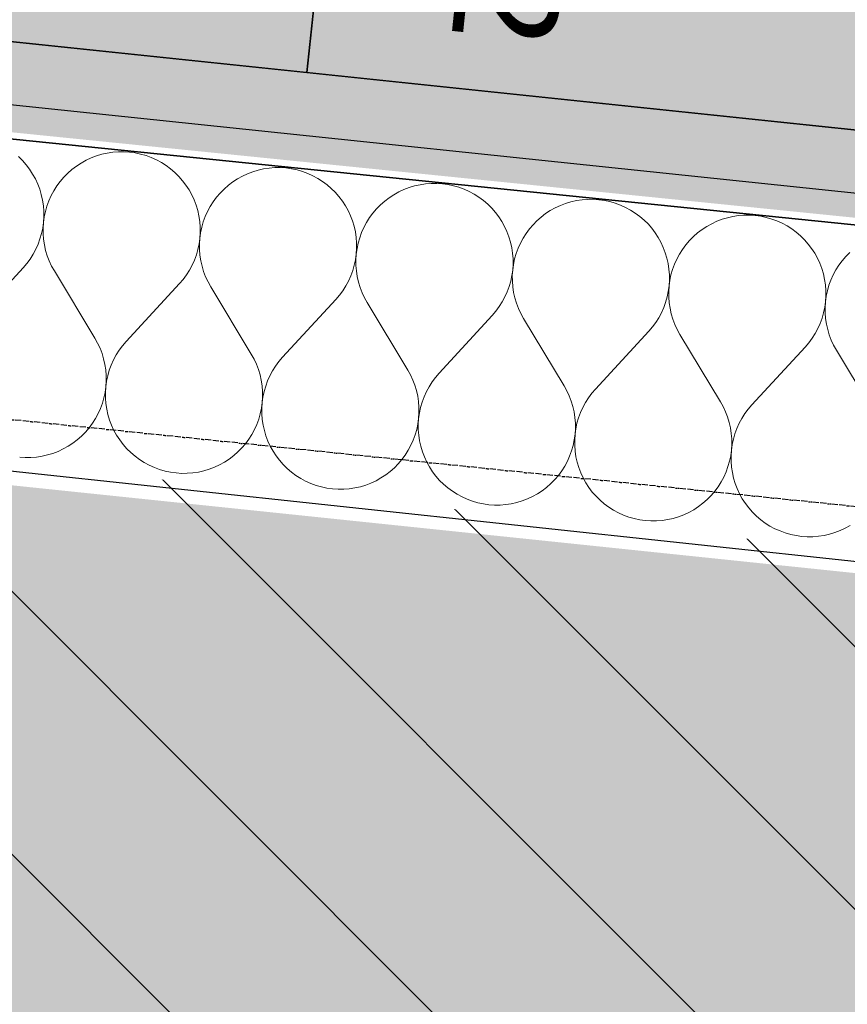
# Model space of a CAD drawing. Header units: millimetres. Extents: x -40276 to 214973, y -147941 to 35228.
# Tile 74 of 256: x -16637 to -16236, y 9376 to 9853. Entities that reach past the tile are written whole.
import ezdxf

# ---------------------------------------------------------------- set-up
doc = ezdxf.new("R2010")
doc.units = ezdxf.units.MM
doc.header["$MEASUREMENT"] = 0
doc.linetypes.add('Telekomunikacni vodic', pattern=[9.25, 3, -0.75, 3, -0.75, 0.125, -0.75, 0.125, -0.75])
doc.linetypes.add('Wipeout_Contour', pattern=[1000, 0, -1000])
for name, color, linetype in [('1._POHLED ZÁPADNÍ_2_0_plochy', 7, 'Continuous'), ('1._POHLED ZÁPADNÍ_2_akustické prvky', 7, 'Continuous'), ('1._POHLED ZÁPADNÍ_2_Interiér - schodiště', 7, 'Continuous'), ('1._POHLED ZÁPADNÍ_2_Konstrukce - nosné', 7, 'Continuous'), ('1._POHLED ZÁPADNÍ_2_Nové_Interiér - schodiště', 7, 'Continuous'), ('1._POHLED ZÁPADNÍ_2_Nové_TZB - elektroinstalace', 7, 'Continuous'), ('1._POHLED ZÁPADNÍ_2_Nové_Výplně – Řezové', 7, 'Continuous'), ('1._POHLED ZÁPADNÍ_2_Výplně – Řezové', 7, 'Continuous')]:
    doc.layers.add(name, color=color, linetype=linetype)
doc.styles.add('GENEROVANÝ_STYL_1', font='txt')

# ---------------------------------------------------------------- blocks, each defined once
blk = doc.blocks.new('*X38', base_point=(-42174.69, -26223.67))
at = {"layer": '1._POHLED ZÁPADNÍ_2_Nové_Výplně – Řezové', "color": 21, "linetype": 'Continuous', "lineweight": 20, "true_color": 0xffaaaa}
for p, q in [((-16594.34, 9788.8), (-16597, 9788.21)), ((-16591.65, 9789.21), (-16594.34, 9788.8)), ((-16588.94, 9789.42), (-16591.65, 9789.21)), ((-16586.22, 9789.43), (-16588.94, 9789.42)), ((-16583.5, 9789.26), (-16586.22, 9789.43)), ((-16580.81, 9788.89), (-16583.5, 9789.26)), ((-16578.15, 9788.32), (-16580.81, 9788.89)), ((-16635.42, 9785.16), (-16637.35, 9787.07)), ((-16633.62, 9783.11), (-16635.42, 9785.16)), ((-16606.99, 9783.99), (-16609.27, 9782.51)), ((-16604.61, 9785.31), (-16606.99, 9783.99)), ((-16602.15, 9786.46), (-16604.61, 9785.31)), ((-16599.6, 9787.42), (-16602.15, 9786.46)), ((-16597, 9788.21), (-16599.6, 9787.42)), ((-16575.53, 9787.57), (-16578.15, 9788.32)), ((-16572.98, 9786.64), (-16575.53, 9787.57)), ((-16570.5, 9785.52), (-16572.98, 9786.64)), ((-16568.1, 9784.23), (-16570.5, 9785.52)), ((-16565.8, 9782.78), (-16568.1, 9784.23)), ((-16631.98, 9780.94), (-16633.62, 9783.11)), ((-16630.5, 9778.66), (-16631.98, 9780.94)), ((-16613.48, 9779.07), (-16615.39, 9777.13)), ((-16611.44, 9780.86), (-16613.48, 9779.07)), ((-16609.27, 9782.51), (-16611.44, 9780.86)), ((-16563.62, 9781.16), (-16565.8, 9782.78)), ((-16561.55, 9779.39), (-16563.62, 9781.16)), ((-16559.61, 9777.48), (-16561.55, 9779.39)), ((-16523.8, 9779.75), (-16526.34, 9778.78)), ((-16521.19, 9780.53), (-16523.8, 9779.75)), ((-16518.54, 9781.12), (-16521.19, 9780.53)), ((-16515.85, 9781.53), (-16518.54, 9781.12)), ((-16513.14, 9781.74), (-16515.85, 9781.53)), ((-16510.42, 9781.76), (-16513.14, 9781.74)), ((-16507.7, 9781.58), (-16510.42, 9781.76)), ((-16505.01, 9781.21), (-16507.7, 9781.58)), ((-16502.35, 9780.65), (-16505.01, 9781.21)), ((-16499.73, 9779.89), (-16502.35, 9780.65)), ((-16497.18, 9778.96), (-16499.73, 9779.89)), ((-16494.69, 9777.84), (-16497.18, 9778.96)), ((-16629.18, 9776.28), (-16630.5, 9778.66)), ((-16628.04, 9773.81), (-16629.18, 9776.28)), ((-16617.16, 9775.06), (-16618.78, 9772.88)), ((-16615.39, 9777.13), (-16617.16, 9775.06)), ((-16557.82, 9775.43), (-16559.61, 9777.48)), ((-16556.18, 9773.26), (-16557.82, 9775.43)), ((-16533.47, 9774.83), (-16535.64, 9773.18)), ((-16531.19, 9776.31), (-16533.47, 9774.83)), ((-16528.81, 9777.63), (-16531.19, 9776.31)), ((-16526.34, 9778.78), (-16528.81, 9777.63)), ((-16492.3, 9776.55), (-16494.69, 9777.84)), ((-16490, 9775.1), (-16492.3, 9776.55)), ((-16487.81, 9773.48), (-16490, 9775.1)), ((-16627.07, 9771.27), (-16628.04, 9773.81)), ((-16626.29, 9768.66), (-16627.07, 9771.27)), ((-16620.23, 9770.58), (-16621.52, 9768.18)), ((-16618.78, 9772.88), (-16620.23, 9770.58)), ((-16554.69, 9770.98), (-16556.18, 9773.26)), ((-16553.38, 9768.6), (-16554.69, 9770.98)), ((-16539.59, 9769.45), (-16541.36, 9767.39)), ((-16537.68, 9771.39), (-16539.59, 9769.45)), ((-16535.64, 9773.18), (-16537.68, 9771.39)), ((-16485.75, 9771.71), (-16487.81, 9773.48)), ((-16483.81, 9769.8), (-16485.75, 9771.71)), ((-16482.02, 9767.75), (-16483.81, 9769.8)), ((-16453.01, 9769.95), (-16455.39, 9768.63)), ((-16450.54, 9771.1), (-16453.01, 9769.95)), ((-16448, 9772.07), (-16450.54, 9771.1)), ((-16445.39, 9772.85), (-16448, 9772.07)), ((-16442.74, 9773.44), (-16445.39, 9772.85)), ((-16440.05, 9773.85), (-16442.74, 9773.44)), ((-16437.34, 9774.06), (-16440.05, 9773.85)), ((-16434.61, 9774.08), (-16437.34, 9774.06)), ((-16431.9, 9773.9), (-16434.61, 9774.08)), ((-16429.2, 9773.53), (-16431.9, 9773.9)), ((-16426.54, 9772.97), (-16429.2, 9773.53)), ((-16423.93, 9772.22), (-16426.54, 9772.97)), ((-16421.37, 9771.28), (-16423.93, 9772.22)), ((-16418.89, 9770.16), (-16421.37, 9771.28)), ((-16416.5, 9768.88), (-16418.89, 9770.16)), ((-16625.7, 9766.01), (-16626.29, 9768.66)), ((-16625.29, 9763.32), (-16625.7, 9766.01)), ((-16622.64, 9765.7), (-16623.57, 9763.14)), ((-16621.52, 9768.18), (-16622.64, 9765.7)), ((-16552.23, 9766.13), (-16553.38, 9768.6)), ((-16551.27, 9763.59), (-16552.23, 9766.13)), ((-16542.98, 9765.2), (-16544.43, 9762.9)), ((-16541.36, 9767.39), (-16542.98, 9765.2)), ((-16480.38, 9765.58), (-16482.02, 9767.75)), ((-16478.89, 9763.3), (-16480.38, 9765.58)), ((-16459.83, 9765.5), (-16461.88, 9763.71)), ((-16457.67, 9767.15), (-16459.83, 9765.5)), ((-16455.39, 9768.63), (-16457.67, 9767.15)), ((-16414.2, 9767.42), (-16416.5, 9768.88)), ((-16412.01, 9765.8), (-16414.2, 9767.42)), ((-16409.94, 9764.03), (-16412.01, 9765.8)), ((-16369.59, 9765.17), (-16372.2, 9764.39)), ((-16366.94, 9765.77), (-16369.59, 9765.17)), ((-16364.24, 9766.17), (-16366.94, 9765.77)), ((-16361.53, 9766.38), (-16364.24, 9766.17)), ((-16358.81, 9766.4), (-16361.53, 9766.38)), ((-16356.1, 9766.22), (-16358.81, 9766.4)), ((-16353.4, 9765.85), (-16356.1, 9766.22)), ((-16350.74, 9765.29), (-16353.4, 9765.85)), ((-16348.13, 9764.54), (-16350.74, 9765.29)), ((-16625.08, 9760.61), (-16625.29, 9763.32)), ((-16625.07, 9757.89), (-16625.08, 9760.61)), ((-16624.32, 9760.53), (-16624.88, 9757.87)), ((-16623.57, 9763.14), (-16624.32, 9760.53)), ((-16550.49, 9760.99), (-16551.27, 9763.59)), ((-16549.89, 9758.33), (-16550.49, 9760.99)), ((-16545.72, 9760.5), (-16546.83, 9758.02)), ((-16544.43, 9762.9), (-16545.72, 9760.5)), ((-16477.57, 9760.92), (-16478.89, 9763.3)), ((-16476.43, 9758.46), (-16477.57, 9760.92)), ((-16463.79, 9761.77), (-16465.56, 9759.71)), ((-16461.88, 9763.71), (-16463.79, 9761.77)), ((-16408.01, 9762.12), (-16409.94, 9764.03)), ((-16406.22, 9760.07), (-16408.01, 9762.12)), ((-16404.57, 9757.9), (-16406.22, 9760.07)), ((-16379.59, 9760.96), (-16381.86, 9759.47)), ((-16377.21, 9762.27), (-16379.59, 9760.96)), ((-16374.74, 9763.42), (-16377.21, 9762.27)), ((-16372.2, 9764.39), (-16374.74, 9763.42)), ((-16345.57, 9763.6), (-16348.13, 9764.54)), ((-16343.09, 9762.49), (-16345.57, 9763.6)), ((-16340.69, 9761.2), (-16343.09, 9762.49)), ((-16338.4, 9759.74), (-16340.69, 9761.2)), ((-16625.62, 9752.48), (-16625.25, 9755.17)), ((-16625.25, 9755.17), (-16625.42, 9752.46)), ((-16625.25, 9755.17), (-16625.07, 9757.89)), ((-16624.88, 9757.87), (-16625.25, 9755.17)), ((-16549.49, 9755.64), (-16549.89, 9758.33)), ((-16549.28, 9752.93), (-16549.49, 9755.64)), ((-16547.77, 9755.46), (-16548.52, 9752.85)), ((-16546.83, 9758.02), (-16547.77, 9755.46)), ((-16475.46, 9755.91), (-16476.43, 9758.46)), ((-16474.68, 9753.31), (-16475.46, 9755.91)), ((-16468.63, 9755.22), (-16469.92, 9752.82)), ((-16467.17, 9757.52), (-16468.63, 9755.22)), ((-16465.56, 9759.71), (-16467.17, 9757.52)), ((-16403.09, 9755.62), (-16404.57, 9757.9)), ((-16401.77, 9753.24), (-16403.09, 9755.62)), ((-16386.08, 9756.03), (-16387.99, 9754.09)), ((-16384.03, 9757.83), (-16386.08, 9756.03)), ((-16381.86, 9759.47), (-16384.03, 9757.83)), ((-16336.21, 9758.12), (-16338.4, 9759.74)), ((-16334.14, 9756.35), (-16336.21, 9758.12)), ((-16332.21, 9754.44), (-16334.14, 9756.35)), ((-16298.94, 9755.74), (-16301.4, 9754.6)), ((-16296.39, 9756.71), (-16298.94, 9755.74)), ((-16293.79, 9757.49), (-16296.39, 9756.71)), ((-16291.13, 9758.09), (-16293.79, 9757.49)), ((-16288.44, 9758.49), (-16291.13, 9758.09)), ((-16285.73, 9758.7), (-16288.44, 9758.49)), ((-16283.01, 9758.72), (-16285.73, 9758.7)), ((-16280.29, 9758.54), (-16283.01, 9758.72)), ((-16277.6, 9758.17), (-16280.29, 9758.54)), ((-16274.94, 9757.61), (-16277.6, 9758.17)), ((-16272.32, 9756.86), (-16274.94, 9757.61)), ((-16269.77, 9755.92), (-16272.32, 9756.86)), ((-16267.29, 9754.81), (-16269.77, 9755.92)), ((-16626.18, 9749.81), (-16625.62, 9752.48)), ((-16625.42, 9752.46), (-16625.41, 9749.74)), ((-16549.27, 9750.21), (-16549.28, 9752.93)), ((-16548.52, 9752.85), (-16549.08, 9750.19)), ((-16474.09, 9750.65), (-16474.68, 9753.31)), ((-16473.69, 9747.96), (-16474.09, 9750.65)), ((-16471.03, 9750.34), (-16471.96, 9747.79)), ((-16469.92, 9752.82), (-16471.03, 9750.34)), ((-16400.63, 9750.78), (-16401.77, 9753.24)), ((-16399.66, 9748.23), (-16400.63, 9750.78)), ((-16389.76, 9752.03), (-16391.37, 9749.84)), ((-16387.99, 9754.09), (-16389.76, 9752.03)), ((-16330.41, 9752.39), (-16332.21, 9754.44)), ((-16328.77, 9750.23), (-16330.41, 9752.39)), ((-16306.06, 9751.79), (-16308.23, 9750.15)), ((-16303.78, 9753.28), (-16306.06, 9751.79)), ((-16301.4, 9754.6), (-16303.78, 9753.28)), ((-16264.89, 9753.52), (-16267.29, 9754.81)), ((-16262.59, 9752.06), (-16264.89, 9753.52)), ((-16260.41, 9750.44), (-16262.59, 9752.06)), ((-16258.34, 9748.67), (-16260.41, 9750.44)), ((-16627.87, 9744.65), (-16626.94, 9747.2)), ((-16626.94, 9747.2), (-16626.18, 9749.81)), ((-16625.41, 9749.74), (-16625.19, 9747.02)), ((-16625.19, 9747.02), (-16624.79, 9744.33)), ((-16549.82, 9744.8), (-16549.45, 9747.49)), ((-16549.45, 9747.49), (-16549.62, 9744.78)), ((-16549.45, 9747.49), (-16549.27, 9750.21)), ((-16549.08, 9750.19), (-16549.45, 9747.49)), ((-16473.48, 9745.25), (-16473.69, 9747.96)), ((-16471.96, 9747.79), (-16472.71, 9745.17)), ((-16398.88, 9745.63), (-16399.66, 9748.23)), ((-16398.29, 9742.97), (-16398.88, 9745.63)), ((-16392.83, 9747.54), (-16394.12, 9745.14)), ((-16391.37, 9749.84), (-16392.83, 9747.54)), ((-16327.29, 9747.95), (-16328.77, 9750.23)), ((-16325.97, 9745.57), (-16327.29, 9747.95)), ((-16324.83, 9743.1), (-16325.97, 9745.57)), ((-16312.18, 9746.42), (-16313.95, 9744.35)), ((-16310.27, 9748.35), (-16312.18, 9746.42)), ((-16308.23, 9750.15), (-16310.27, 9748.35)), ((-16256.4, 9746.76), (-16258.34, 9748.67)), ((-16254.61, 9744.71), (-16256.4, 9746.76)), ((-16630.28, 9739.77), (-16628.99, 9742.17)), ((-16628.99, 9742.17), (-16627.87, 9744.65)), ((-16624.79, 9744.33), (-16624.19, 9741.68)), ((-16624.19, 9741.68), (-16623.41, 9739.07)), ((-16551.13, 9739.52), (-16550.38, 9742.14)), ((-16550.38, 9742.14), (-16549.82, 9744.8)), ((-16549.62, 9744.78), (-16549.6, 9742.06)), ((-16549.6, 9742.06), (-16549.39, 9739.34)), ((-16473.64, 9739.81), (-16473.46, 9742.53)), ((-16473.27, 9742.51), (-16473.64, 9739.81)), ((-16473.46, 9742.53), (-16473.48, 9745.25)), ((-16472.71, 9745.17), (-16473.27, 9742.51)), ((-16397.89, 9740.28), (-16398.29, 9742.97)), ((-16395.23, 9742.66), (-16396.16, 9740.11)), ((-16394.12, 9745.14), (-16395.23, 9742.66)), ((-16323.86, 9740.55), (-16324.83, 9743.1)), ((-16315.57, 9742.16), (-16317.02, 9739.86)), ((-16313.95, 9744.35), (-16315.57, 9742.16)), ((-16252.97, 9742.55), (-16254.61, 9744.71)), ((-16251.48, 9740.27), (-16252.97, 9742.55)), ((-16633.36, 9735.29), (-16631.74, 9737.47)), ((-16631.74, 9737.47), (-16630.28, 9739.77)), ((-16623.41, 9739.07), (-16622.44, 9736.53)), ((-16622.44, 9736.53), (-16621.29, 9734.07)), ((-16553.19, 9734.49), (-16552.07, 9736.97)), ((-16552.07, 9736.97), (-16551.13, 9739.52)), ((-16549.39, 9739.34), (-16548.98, 9736.65)), ((-16548.98, 9736.65), (-16548.39, 9734)), ((-16474.58, 9734.46), (-16474.02, 9737.12)), ((-16474.02, 9737.12), (-16473.64, 9739.81)), ((-16473.64, 9739.81), (-16473.82, 9737.1)), ((-16473.82, 9737.1), (-16473.8, 9734.38)), ((-16397.68, 9737.57), (-16397.89, 9740.28)), ((-16397.66, 9734.85), (-16397.68, 9737.57)), ((-16396.91, 9737.49), (-16397.47, 9734.83)), ((-16396.16, 9740.11), (-16396.91, 9737.49)), ((-16323.08, 9737.95), (-16323.86, 9740.55)), ((-16322.49, 9735.29), (-16323.08, 9737.95)), ((-16318.31, 9737.46), (-16319.43, 9734.98)), ((-16317.02, 9739.86), (-16318.31, 9737.46)), ((-16250.17, 9737.89), (-16251.48, 9740.27)), ((-16249.02, 9735.42), (-16250.17, 9737.89)), ((-16238.15, 9736.67), (-16239.77, 9734.48)), ((-16236.38, 9738.74), (-16238.15, 9736.67)), ((-16234.47, 9740.67), (-16236.38, 9738.74)), ((-16635.13, 9733.22), (-16660.94, 9705.21)), ((-16635.13, 9733.22), (-16633.36, 9735.29)), ((-16621.29, 9734.07), (-16619.97, 9731.69)), ((-16619.97, 9731.69), (-16600.3, 9699.06)), ((-16555.94, 9729.8), (-16554.48, 9732.09)), ((-16554.48, 9732.09), (-16553.19, 9734.49)), ((-16548.39, 9734), (-16547.6, 9731.4)), ((-16547.6, 9731.4), (-16546.63, 9728.85)), ((-16476.27, 9729.29), (-16475.33, 9731.84)), ((-16475.33, 9731.84), (-16474.58, 9734.46)), ((-16473.8, 9734.38), (-16473.59, 9731.67)), ((-16473.59, 9731.67), (-16473.18, 9728.98)), ((-16398.21, 9729.44), (-16397.84, 9732.13)), ((-16397.84, 9732.13), (-16398.02, 9729.42)), ((-16397.84, 9732.13), (-16397.66, 9734.85)), ((-16397.47, 9734.83), (-16397.84, 9732.13)), ((-16322.08, 9732.6), (-16322.49, 9735.29)), ((-16321.87, 9729.89), (-16322.08, 9732.6)), ((-16320.36, 9732.43), (-16321.11, 9729.81)), ((-16319.43, 9734.98), (-16320.36, 9732.43)), ((-16248.06, 9732.87), (-16249.02, 9735.42)), ((-16247.28, 9730.27), (-16248.06, 9732.87)), ((-16241.22, 9732.18), (-16242.51, 9729.79)), ((-16239.77, 9734.48), (-16241.22, 9732.18)), ((-16559.33, 9725.54), (-16557.56, 9727.61)), ((-16557.56, 9727.61), (-16555.94, 9729.8)), ((-16546.63, 9728.85), (-16545.49, 9726.39)), ((-16478.68, 9724.41), (-16477.39, 9726.81)), ((-16477.39, 9726.81), (-16476.27, 9729.29)), ((-16473.18, 9728.98), (-16472.59, 9726.32)), ((-16399.53, 9724.16), (-16398.78, 9726.78)), ((-16398.78, 9726.78), (-16398.21, 9729.44)), ((-16398.02, 9729.42), (-16398, 9726.7)), ((-16398, 9726.7), (-16397.79, 9723.99)), ((-16322.04, 9724.45), (-16321.86, 9727.17)), ((-16321.67, 9727.15), (-16322.04, 9724.45)), ((-16321.86, 9727.17), (-16321.87, 9729.89)), ((-16321.11, 9729.81), (-16321.67, 9727.15)), ((-16246.68, 9727.61), (-16247.28, 9730.27)), ((-16246.28, 9724.92), (-16246.68, 9727.61)), ((-16243.62, 9727.3), (-16244.56, 9724.75)), ((-16242.51, 9729.79), (-16243.62, 9727.3)), ((-16559.33, 9725.54), (-16585.14, 9697.53)), ((-16545.49, 9726.39), (-16544.17, 9724.01)), ((-16544.17, 9724.01), (-16524.5, 9691.38)), ((-16481.75, 9719.93), (-16480.14, 9722.12)), ((-16480.14, 9722.12), (-16478.68, 9724.41)), ((-16472.59, 9726.32), (-16471.8, 9723.72)), ((-16471.8, 9723.72), (-16470.83, 9721.17)), ((-16400.47, 9721.61), (-16399.53, 9724.16)), ((-16397.79, 9723.99), (-16397.38, 9721.3)), ((-16322.97, 9719.1), (-16322.41, 9721.76)), ((-16322.41, 9721.76), (-16322.04, 9724.45)), ((-16322.04, 9724.45), (-16322.21, 9721.74)), ((-16322.21, 9721.74), (-16322.2, 9719.02)), ((-16246.07, 9722.21), (-16246.28, 9724.92)), ((-16246.06, 9719.49), (-16246.07, 9722.21)), ((-16245.31, 9722.13), (-16245.87, 9719.47)), ((-16244.56, 9724.75), (-16245.31, 9722.13)), ((-16483.52, 9717.86), (-16509.34, 9689.85)), ((-16483.52, 9717.86), (-16481.75, 9719.93)), ((-16470.83, 9721.17), (-16469.68, 9718.71)), ((-16469.68, 9718.71), (-16468.36, 9716.33)), ((-16402.87, 9716.73), (-16401.58, 9719.13)), ((-16401.58, 9719.13), (-16400.47, 9721.61)), ((-16397.38, 9721.3), (-16396.78, 9718.64)), ((-16396.78, 9718.64), (-16396, 9716.04)), ((-16323.73, 9716.48), (-16322.97, 9719.1)), ((-16322.2, 9719.02), (-16321.98, 9716.31)), ((-16246.24, 9716.78), (-16246.06, 9719.49)), ((-16245.87, 9719.47), (-16246.24, 9716.78)), ((-16468.36, 9716.33), (-16448.7, 9683.7)), ((-16407.72, 9710.18), (-16405.95, 9712.25)), ((-16405.95, 9712.25), (-16404.33, 9714.44)), ((-16404.33, 9714.44), (-16402.87, 9716.73)), ((-16396, 9716.04), (-16395.03, 9713.49)), ((-16395.03, 9713.49), (-16393.88, 9711.03)), ((-16325.78, 9711.45), (-16324.66, 9713.93)), ((-16324.66, 9713.93), (-16323.73, 9716.48)), ((-16321.98, 9716.31), (-16321.58, 9713.62)), ((-16321.58, 9713.62), (-16320.98, 9710.96)), ((-16247.17, 9711.42), (-16246.61, 9714.08)), ((-16246.61, 9714.08), (-16246.24, 9716.78)), ((-16246.24, 9716.78), (-16246.41, 9714.06)), ((-16246.41, 9714.06), (-16246.39, 9711.34)), ((-16407.72, 9710.18), (-16433.53, 9682.17)), ((-16393.88, 9711.03), (-16392.56, 9708.65)), ((-16392.56, 9708.65), (-16372.89, 9676.02)), ((-16328.53, 9706.76), (-16327.07, 9709.05)), ((-16327.07, 9709.05), (-16325.78, 9711.45)), ((-16320.98, 9710.96), (-16320.2, 9708.36)), ((-16320.2, 9708.36), (-16319.23, 9705.82)), ((-16248.86, 9706.25), (-16247.92, 9708.8)), ((-16247.92, 9708.8), (-16247.17, 9711.42)), ((-16246.39, 9711.34), (-16246.18, 9708.63)), ((-16246.18, 9708.63), (-16245.77, 9705.94)), ((-16331.92, 9702.51), (-16330.15, 9704.57)), ((-16330.15, 9704.57), (-16328.53, 9706.76)), ((-16319.23, 9705.82), (-16318.08, 9703.35)), ((-16318.08, 9703.35), (-16316.76, 9700.97)), ((-16251.27, 9701.37), (-16249.98, 9703.77)), ((-16249.98, 9703.77), (-16248.86, 9706.25)), ((-16245.77, 9705.94), (-16245.18, 9703.28)), ((-16245.18, 9703.28), (-16244.39, 9700.68)), ((-16598.98, 9696.68), (-16600.3, 9699.06)), ((-16331.92, 9702.51), (-16357.73, 9674.49)), ((-16316.76, 9700.97), (-16297.09, 9668.35)), ((-16254.35, 9696.89), (-16252.73, 9699.08)), ((-16252.73, 9699.08), (-16251.27, 9701.37)), ((-16244.39, 9700.68), (-16243.42, 9698.14)), ((-16243.42, 9698.14), (-16242.28, 9695.67)), ((-16597.83, 9694.22), (-16598.98, 9696.68)), ((-16596.86, 9691.67), (-16597.83, 9694.22)), ((-16588.53, 9693.27), (-16589.99, 9690.98)), ((-16586.91, 9695.46), (-16588.53, 9693.27)), ((-16585.14, 9697.53), (-16586.91, 9695.46)), ((-16256.12, 9694.83), (-16281.93, 9666.81)), ((-16256.12, 9694.83), (-16254.35, 9696.89)), ((-16242.28, 9695.67), (-16240.96, 9693.29)), ((-16240.96, 9693.29), (-16221.29, 9660.67)), ((-16596.08, 9689.07), (-16596.86, 9691.67)), ((-16595.48, 9686.42), (-16596.08, 9689.07)), ((-16591.28, 9688.58), (-16592.4, 9686.1)), ((-16589.99, 9690.98), (-16591.28, 9688.58)), ((-16523.18, 9689), (-16524.5, 9691.38)), ((-16522.03, 9686.54), (-16523.18, 9689)), ((-16509.34, 9689.85), (-16511.11, 9687.78)), ((-16595.08, 9683.73), (-16595.48, 9686.42)), ((-16594.86, 9681.01), (-16595.08, 9683.73)), ((-16593.33, 9683.55), (-16594.08, 9680.93)), ((-16592.4, 9686.1), (-16593.33, 9683.55)), ((-16521.06, 9684), (-16522.03, 9686.54)), ((-16520.28, 9681.39), (-16521.06, 9684)), ((-16512.73, 9685.6), (-16514.19, 9683.3)), ((-16511.11, 9687.78), (-16512.73, 9685.6)), ((-16447.37, 9681.32), (-16448.7, 9683.7)), ((-16594.85, 9678.29), (-16594.86, 9681.01)), ((-16594.08, 9680.93), (-16594.65, 9678.27)), ((-16519.68, 9678.74), (-16520.28, 9681.39)), ((-16519.27, 9676.05), (-16519.68, 9678.74)), ((-16515.48, 9680.9), (-16516.59, 9678.42)), ((-16514.19, 9683.3), (-16515.48, 9680.9)), ((-16446.23, 9678.86), (-16447.37, 9681.32)), ((-16445.26, 9676.32), (-16446.23, 9678.86)), ((-16435.31, 9680.1), (-16436.92, 9677.92)), ((-16433.53, 9682.17), (-16435.31, 9680.1)), ((-16595.39, 9672.88), (-16595.02, 9675.58)), ((-16595.02, 9675.58), (-16595.2, 9672.86)), ((-16595.02, 9675.58), (-16594.85, 9678.29)), ((-16594.65, 9678.27), (-16595.02, 9675.58)), ((-16519.06, 9673.33), (-16519.27, 9676.05)), ((-16517.53, 9675.87), (-16518.28, 9673.25)), ((-16516.59, 9678.42), (-16517.53, 9675.87)), ((-16444.47, 9673.71), (-16445.26, 9676.32)), ((-16438.38, 9675.62), (-16439.67, 9673.22)), ((-16436.92, 9677.92), (-16438.38, 9675.62)), ((-16371.57, 9673.65), (-16372.89, 9676.02)), ((-16357.73, 9674.49), (-16359.5, 9672.42)), ((-16596.7, 9667.6), (-16595.95, 9670.22)), ((-16595.95, 9670.22), (-16595.39, 9672.88)), ((-16595.2, 9672.86), (-16595.19, 9670.14)), ((-16595.19, 9670.14), (-16594.98, 9667.43)), ((-16519.22, 9667.9), (-16519.04, 9670.61)), ((-16518.85, 9670.59), (-16519.22, 9667.9)), ((-16519.04, 9670.61), (-16519.06, 9673.33)), ((-16518.28, 9673.25), (-16518.85, 9670.59)), ((-16443.88, 9671.06), (-16444.47, 9673.71)), ((-16443.47, 9668.37), (-16443.88, 9671.06)), ((-16440.79, 9670.74), (-16441.73, 9668.19)), ((-16439.67, 9673.22), (-16440.79, 9670.74)), ((-16370.42, 9671.18), (-16371.57, 9673.65)), ((-16369.46, 9668.64), (-16370.42, 9671.18)), ((-16361.12, 9670.24), (-16362.58, 9667.94)), ((-16359.5, 9672.42), (-16361.12, 9670.24)), ((-16598.75, 9662.57), (-16597.63, 9665.05)), ((-16597.63, 9665.05), (-16596.7, 9667.6)), ((-16594.98, 9667.43), (-16594.57, 9664.74)), ((-16594.57, 9664.74), (-16593.98, 9662.08)), ((-16520.15, 9662.54), (-16519.59, 9665.2)), ((-16519.59, 9665.2), (-16519.22, 9667.9)), ((-16519.22, 9667.9), (-16519.4, 9665.18)), ((-16519.4, 9665.18), (-16519.38, 9662.46)), ((-16443.26, 9665.65), (-16443.47, 9668.37)), ((-16443.24, 9662.93), (-16443.26, 9665.65)), ((-16442.48, 9665.58), (-16443.04, 9662.91)), ((-16441.73, 9668.19), (-16442.48, 9665.58)), ((-16368.67, 9666.03), (-16369.46, 9668.64)), ((-16368.07, 9663.38), (-16368.67, 9666.03)), ((-16363.87, 9665.55), (-16364.99, 9663.06)), ((-16362.58, 9667.94), (-16363.87, 9665.55)), ((-16295.77, 9665.97), (-16297.09, 9668.35)), ((-16294.62, 9663.5), (-16295.77, 9665.97)), ((-16283.7, 9664.74), (-16285.32, 9662.56)), ((-16281.93, 9666.81), (-16283.7, 9664.74)), ((-16601.49, 9657.87), (-16600.03, 9660.17)), ((-16600.03, 9660.17), (-16598.75, 9662.57)), ((-16593.98, 9662.08), (-16593.2, 9659.48)), ((-16521.83, 9657.37), (-16520.9, 9659.93)), ((-16520.9, 9659.93), (-16520.15, 9662.54)), ((-16519.38, 9662.46), (-16519.17, 9659.75)), ((-16519.17, 9659.75), (-16518.77, 9657.06)), ((-16443.79, 9657.52), (-16443.42, 9660.22)), ((-16443.42, 9660.22), (-16443.6, 9657.5)), ((-16443.42, 9660.22), (-16443.24, 9662.93)), ((-16443.04, 9662.91), (-16443.42, 9660.22)), ((-16367.67, 9660.69), (-16368.07, 9663.38)), ((-16367.46, 9657.98), (-16367.67, 9660.69)), ((-16365.93, 9660.51), (-16366.68, 9657.9)), ((-16364.99, 9663.06), (-16365.93, 9660.51)), ((-16293.65, 9660.96), (-16294.62, 9663.5)), ((-16292.87, 9658.35), (-16293.65, 9660.96)), ((-16286.78, 9660.26), (-16288.07, 9657.87)), ((-16285.32, 9662.56), (-16286.78, 9660.26)), ((-16604.87, 9653.62), (-16603.11, 9655.68)), ((-16603.11, 9655.68), (-16601.49, 9657.87)), ((-16593.2, 9659.48), (-16592.23, 9656.93)), ((-16592.23, 9656.93), (-16591.09, 9654.47)), ((-16524.23, 9652.49), (-16522.94, 9654.89)), ((-16522.94, 9654.89), (-16521.83, 9657.37)), ((-16518.77, 9657.06), (-16518.18, 9654.41)), ((-16444.35, 9654.86), (-16443.79, 9657.52)), ((-16443.6, 9657.5), (-16443.58, 9654.78)), ((-16367.61, 9652.54), (-16367.44, 9655.25)), ((-16367.24, 9655.23), (-16367.61, 9652.54)), ((-16367.44, 9655.25), (-16367.46, 9657.98)), ((-16366.68, 9657.9), (-16367.24, 9655.23)), ((-16292.27, 9655.7), (-16292.87, 9658.35)), ((-16291.87, 9653.01), (-16292.27, 9655.7)), ((-16289.19, 9655.39), (-16290.12, 9652.83)), ((-16288.07, 9657.87), (-16289.19, 9655.39)), ((-16608.83, 9649.89), (-16606.79, 9651.68)), ((-16606.79, 9651.68), (-16604.87, 9653.62)), ((-16591.09, 9654.47), (-16589.77, 9652.09)), ((-16589.77, 9652.09), (-16588.29, 9649.81)), ((-16527.3, 9648), (-16525.69, 9650.19)), ((-16525.69, 9650.19), (-16524.23, 9652.49)), ((-16518.18, 9654.41), (-16517.4, 9651.8)), ((-16517.4, 9651.8), (-16516.43, 9649.26)), ((-16446.03, 9649.69), (-16445.09, 9652.25)), ((-16445.09, 9652.25), (-16444.35, 9654.86)), ((-16443.58, 9654.78), (-16443.37, 9652.07)), ((-16443.37, 9652.07), (-16442.97, 9649.38)), ((-16367.98, 9649.84), (-16367.61, 9652.54)), ((-16367.61, 9652.54), (-16367.79, 9649.83)), ((-16291.65, 9650.3), (-16291.87, 9653.01)), ((-16291.64, 9647.58), (-16291.65, 9650.3)), ((-16290.87, 9650.22), (-16291.44, 9647.56)), ((-16290.12, 9652.83), (-16290.87, 9650.22)), ((-16618.12, 9644.29), (-16615.66, 9645.44)), ((-16615.66, 9645.44), (-16613.28, 9646.76)), ((-16613.28, 9646.76), (-16611, 9648.24)), ((-16611, 9648.24), (-16608.83, 9649.89)), ((-16588.29, 9649.81), (-16586.65, 9647.64)), ((-16586.65, 9647.64), (-16584.85, 9645.59)), ((-16584.85, 9645.59), (-16582.92, 9643.68)), ((-16530.98, 9644), (-16529.07, 9645.94)), ((-16529.07, 9645.94), (-16527.3, 9648)), ((-16516.43, 9649.26), (-16515.29, 9646.79)), ((-16515.29, 9646.79), (-16513.97, 9644.41)), ((-16448.43, 9644.81), (-16447.14, 9647.21)), ((-16447.14, 9647.21), (-16446.03, 9649.69)), ((-16442.97, 9649.38), (-16442.38, 9646.73)), ((-16442.38, 9646.73), (-16441.59, 9644.12)), ((-16369.29, 9644.57), (-16368.54, 9647.18)), ((-16368.54, 9647.18), (-16367.98, 9649.84)), ((-16367.79, 9649.83), (-16367.78, 9647.1)), ((-16367.78, 9647.1), (-16367.57, 9644.39)), ((-16291.81, 9644.86), (-16291.64, 9647.58)), ((-16291.44, 9647.56), (-16291.81, 9644.86)), ((-16636.76, 9641.49), (-16634.05, 9641.31)), ((-16634.05, 9641.31), (-16631.33, 9641.33)), ((-16631.33, 9641.33), (-16628.62, 9641.54)), ((-16628.62, 9641.54), (-16625.93, 9641.95)), ((-16625.93, 9641.95), (-16623.27, 9642.54)), ((-16623.27, 9642.54), (-16620.67, 9643.32)), ((-16620.67, 9643.32), (-16618.12, 9644.29)), ((-16582.92, 9643.68), (-16580.85, 9641.91)), ((-16580.85, 9641.91), (-16578.66, 9640.29)), ((-16537.47, 9639.08), (-16535.2, 9640.56)), ((-16535.2, 9640.56), (-16533.03, 9642.21)), ((-16533.03, 9642.21), (-16530.98, 9644)), ((-16513.97, 9644.41), (-16512.49, 9642.13)), ((-16512.49, 9642.13), (-16510.84, 9639.96)), ((-16451.5, 9640.33), (-16449.89, 9642.51)), ((-16449.89, 9642.51), (-16448.43, 9644.81)), ((-16441.59, 9644.12), (-16440.63, 9641.58)), ((-16440.63, 9641.58), (-16439.48, 9639.11)), ((-16371.34, 9639.53), (-16370.23, 9642.01)), ((-16370.23, 9642.01), (-16369.29, 9644.57)), ((-16367.57, 9644.39), (-16367.17, 9641.7)), ((-16367.17, 9641.7), (-16366.57, 9639.05)), ((-16292.74, 9639.5), (-16292.18, 9642.17)), ((-16292.18, 9642.17), (-16291.81, 9644.86)), ((-16291.81, 9644.86), (-16291.99, 9642.15)), ((-16291.99, 9642.15), (-16291.98, 9639.43)), ((-16578.66, 9640.29), (-16576.37, 9638.84)), ((-16576.37, 9638.84), (-16573.97, 9637.55)), ((-16573.97, 9637.55), (-16571.49, 9636.43)), ((-16571.49, 9636.43), (-16568.93, 9635.5)), ((-16544.86, 9635.64), (-16542.32, 9636.61)), ((-16542.32, 9636.61), (-16539.85, 9637.76)), ((-16539.85, 9637.76), (-16537.47, 9639.08)), ((-16510.84, 9639.96), (-16509.05, 9637.91)), ((-16509.05, 9637.91), (-16507.11, 9636)), ((-16507.11, 9636), (-16505.05, 9634.23)), ((-16457.23, 9634.53), (-16455.18, 9636.32)), ((-16455.18, 9636.32), (-16453.27, 9638.26)), ((-16453.27, 9638.26), (-16451.5, 9640.33)), ((-16439.48, 9639.11), (-16438.17, 9636.73)), ((-16438.17, 9636.73), (-16436.68, 9634.45)), ((-16374.08, 9634.83), (-16372.63, 9637.13)), ((-16372.63, 9637.13), (-16371.34, 9639.53)), ((-16366.57, 9639.05), (-16365.79, 9636.44)), ((-16365.79, 9636.44), (-16364.83, 9633.9)), ((-16294.42, 9634.33), (-16293.49, 9636.89)), ((-16293.49, 9636.89), (-16292.74, 9639.5)), ((-16291.98, 9639.43), (-16291.77, 9636.71)), ((-16291.77, 9636.71), (-16291.36, 9634.02)), ((-16568.93, 9635.5), (-16566.32, 9634.75)), ((-16566.32, 9634.75), (-16563.66, 9634.18)), ((-16563.66, 9634.18), (-16560.96, 9633.81)), ((-16560.96, 9633.81), (-16558.25, 9633.64)), ((-16558.25, 9633.64), (-16555.53, 9633.65)), ((-16555.53, 9633.65), (-16552.81, 9633.86)), ((-16552.81, 9633.86), (-16550.12, 9634.27)), ((-16550.12, 9634.27), (-16547.47, 9634.86)), ((-16547.47, 9634.86), (-16544.86, 9635.64)), ((-16505.05, 9634.23), (-16502.86, 9632.61)), ((-16502.86, 9632.61), (-16500.56, 9631.16)), ((-16500.56, 9631.16), (-16498.17, 9629.87)), ((-16464.05, 9630.08), (-16461.67, 9631.4)), ((-16461.67, 9631.4), (-16459.39, 9632.88)), ((-16459.39, 9632.88), (-16457.23, 9634.53)), ((-16436.68, 9634.45), (-16435.04, 9632.28)), ((-16435.04, 9632.28), (-16433.25, 9630.23)), ((-16377.47, 9630.58), (-16375.7, 9632.65)), ((-16375.7, 9632.65), (-16374.08, 9634.83)), ((-16364.83, 9633.9), (-16363.68, 9631.43)), ((-16363.68, 9631.43), (-16362.36, 9629.05)), ((-16296.82, 9629.45), (-16295.54, 9631.85)), ((-16295.54, 9631.85), (-16294.42, 9634.33)), ((-16291.36, 9634.02), (-16290.77, 9631.37)), ((-16290.77, 9631.37), (-16289.99, 9628.76)), ((-16498.17, 9629.87), (-16495.69, 9628.75)), ((-16495.69, 9628.75), (-16493.13, 9627.82)), ((-16493.13, 9627.82), (-16490.52, 9627.07)), ((-16490.52, 9627.07), (-16487.85, 9626.5)), ((-16487.85, 9626.5), (-16485.16, 9626.13)), ((-16477.01, 9626.18), (-16474.32, 9626.59)), ((-16474.32, 9626.59), (-16471.67, 9627.18)), ((-16471.67, 9627.18), (-16469.06, 9627.97)), ((-16469.06, 9627.97), (-16466.52, 9628.93)), ((-16466.52, 9628.93), (-16464.05, 9630.08)), ((-16433.25, 9630.23), (-16431.31, 9628.32)), ((-16431.31, 9628.32), (-16429.25, 9626.55)), ((-16429.25, 9626.55), (-16427.06, 9624.93)), ((-16383.59, 9625.2), (-16381.42, 9626.85)), ((-16381.42, 9626.85), (-16379.38, 9628.64)), ((-16379.38, 9628.64), (-16377.47, 9630.58)), ((-16362.36, 9629.05), (-16360.88, 9626.77)), ((-16360.88, 9626.77), (-16359.24, 9624.6)), ((-16299.9, 9624.97), (-16298.28, 9627.16)), ((-16298.28, 9627.16), (-16296.82, 9629.45)), ((-16289.99, 9628.76), (-16289.02, 9626.22)), ((-16485.16, 9626.13), (-16482.44, 9625.96)), ((-16482.44, 9625.96), (-16479.72, 9625.97)), ((-16479.72, 9625.97), (-16477.01, 9626.18)), ((-16427.06, 9624.93), (-16424.76, 9623.48)), ((-16424.76, 9623.48), (-16422.37, 9622.19)), ((-16422.37, 9622.19), (-16419.88, 9621.07)), ((-16390.72, 9621.25), (-16388.25, 9622.4)), ((-16388.25, 9622.4), (-16385.87, 9623.72)), ((-16385.87, 9623.72), (-16383.59, 9625.2)), ((-16359.24, 9624.6), (-16357.44, 9622.55)), ((-16357.44, 9622.55), (-16355.51, 9620.64)), ((-16303.58, 9620.96), (-16301.66, 9622.9)), ((-16301.66, 9622.9), (-16299.9, 9624.97)), ((-16289.02, 9626.22), (-16287.88, 9623.75)), ((-16287.88, 9623.75), (-16286.56, 9621.37)), ((-16419.88, 9621.07), (-16417.33, 9620.14)), ((-16417.33, 9620.14), (-16414.71, 9619.39)), ((-16414.71, 9619.39), (-16412.05, 9618.82)), ((-16412.05, 9618.82), (-16409.36, 9618.45)), ((-16409.36, 9618.45), (-16406.64, 9618.28)), ((-16406.64, 9618.28), (-16403.92, 9618.29)), ((-16403.92, 9618.29), (-16401.21, 9618.5)), ((-16401.21, 9618.5), (-16398.52, 9618.91)), ((-16398.52, 9618.91), (-16395.86, 9619.5)), ((-16395.86, 9619.5), (-16393.26, 9620.29)), ((-16393.26, 9620.29), (-16390.72, 9621.25)), ((-16355.51, 9620.64), (-16353.44, 9618.87)), ((-16353.44, 9618.87), (-16351.26, 9617.26)), ((-16351.26, 9617.26), (-16348.96, 9615.8)), ((-16310.07, 9616.04), (-16307.79, 9617.52)), ((-16307.79, 9617.52), (-16305.62, 9619.17)), ((-16305.62, 9619.17), (-16303.58, 9620.96)), ((-16286.56, 9621.37), (-16285.08, 9619.09)), ((-16285.08, 9619.09), (-16283.44, 9616.92)), ((-16283.44, 9616.92), (-16281.64, 9614.88)), ((-16348.96, 9615.8), (-16346.56, 9614.51)), ((-16346.56, 9614.51), (-16344.08, 9613.39)), ((-16344.08, 9613.39), (-16341.53, 9612.46)), ((-16341.53, 9612.46), (-16338.91, 9611.71)), ((-16320.06, 9611.82), (-16317.46, 9612.61)), ((-16317.46, 9612.61), (-16314.91, 9613.57)), ((-16314.91, 9613.57), (-16312.45, 9614.72)), ((-16312.45, 9614.72), (-16310.07, 9616.04)), ((-16281.64, 9614.88), (-16279.71, 9612.96)), ((-16279.71, 9612.96), (-16277.64, 9611.19)), ((-16338.91, 9611.71), (-16336.25, 9611.15)), ((-16336.25, 9611.15), (-16333.55, 9610.77)), ((-16333.55, 9610.77), (-16330.84, 9610.6)), ((-16330.84, 9610.6), (-16328.12, 9610.61)), ((-16328.12, 9610.61), (-16325.41, 9610.83)), ((-16325.41, 9610.83), (-16322.72, 9611.23)), ((-16322.72, 9611.23), (-16320.06, 9611.82)), ((-16277.64, 9611.19), (-16275.45, 9609.58)), ((-16275.45, 9609.58), (-16273.16, 9608.12)), ((-16273.16, 9608.12), (-16270.76, 9606.83)), ((-16236.64, 9607.04), (-16234.26, 9608.36)), ((-16270.76, 9606.83), (-16268.28, 9605.71)), ((-16268.28, 9605.71), (-16265.72, 9604.78)), ((-16265.72, 9604.78), (-16263.11, 9604.03)), ((-16263.11, 9604.03), (-16260.45, 9603.47)), ((-16260.45, 9603.47), (-16257.75, 9603.1)), ((-16257.75, 9603.1), (-16255.04, 9602.92)), ((-16255.04, 9602.92), (-16252.32, 9602.93)), ((-16252.32, 9602.93), (-16249.6, 9603.15)), ((-16249.6, 9603.15), (-16246.91, 9603.55)), ((-16246.91, 9603.55), (-16244.26, 9604.14)), ((-16244.26, 9604.14), (-16241.65, 9604.93)), ((-16241.65, 9604.93), (-16239.11, 9605.89)), ((-16239.11, 9605.89), (-16236.64, 9607.04))]:
    blk.add_line(p, q, dxfattribs=at)

msp = doc.modelspace()

# ---------------------------------------------------------------- hatches: boundary and pattern name
at = {"layer": '1._POHLED ZÁPADNÍ_2_0_plochy', "linetype": 'Continuous', "lineweight": 20, "true_color": 0xffaaaa}
h = msp.add_hatch(dxfattribs=at)
h.set_pattern_fill('Izolační_tvárnice_0002', color=21, style=0, pattern_type=2)
h.set_pattern_definition([(315, (-10360.18, 9405.31), (63.6396, 63.6396), [])])
h.paths.add_polyline_path([(-10906.33, 18690.21), (-10970.68, 9084.15), (-20311.44, 10009.93), (-20479.41, 269.75), (-242.33, 419.76), (-238.38, 17796.01)])
at = {"layer": '1._POHLED ZÁPADNÍ_2_0_plochy', "linetype": 'Continuous', "lineweight": 0, "true_color": 0x3c3525}
msp.add_hatch(color=39, dxfattribs=at).paths.add_polyline_path([(-25869.24, 653.02), (-25868.09, 309.88), (-22137.4, 321.89), (-22138.46, 646.93), (-20885.98, 651), (-20713.53, 10463.4), (-18181.94, 10198.51), (-18222.48, 9798.31), (-17178.56, 9692.55), (-17162.72, 9848.86), (-12837.13, 9407.86), (-12817.99, 11448.13), (-11148.08, 11448.18), (-11147.86, 12036.27), (-10988.08, 12036.27), (-10988.08, 13086.27), (-11147.46, 13086.27), (-11147.13, 13937.19), (-10988.08, 13937.19), (-10988.08, 14849.19), (-11146.79, 14849.19), (-11146.58, 15386.81), (-10988.08, 15386.81), (-10988.08, 16436.81), (-11146.18, 16436.81), (-11145.89, 17210.22), (-20953.17, 17986.91), (-23795.81, 18203.26)])
at = {"layer": '1._POHLED ZÁPADNÍ_2_Výplně – Řezové', "linetype": 'Continuous', "lineweight": 13}
msp.add_hatch(color=254, dxfattribs=at).paths.add_polyline_path([(-17217.54, 9310.88), (-15507.72, 9132.91), (-15468.9, 9505.9), (-17178.72, 9683.86)])

# ---------------------------------------------------------------- linework, layer by layer
at = {"layer": '1._POHLED ZÁPADNÍ_2_0_plochy', "color": 7, "linetype": 'Continuous', "lineweight": 13, "flags": 128}
msp.add_lwpolyline([(-18222.48, 9798.31), (-17178.56, 9692.55), (-17162.72, 9848.86), (-12837.13, 9407.86), (-12817.99, 11448.13), (-11148.08, 11448.18), (-11147.86, 12036.27), (-10988.08, 12036.27), (-10988.08, 13086.27), (-11147.46, 13086.27), (-11147.13, 13937.19), (-10988.08, 13937.19), (-10988.08, 14849.19), (-11146.79, 14849.19), (-11146.58, 15386.81), (-10988.08, 15386.81), (-10988.08, 16436.81), (-11146.18, 16436.81), (-11145.89, 17210.22), (-20953.17, 17986.91)], dxfattribs=at)
at = {"layer": '1._POHLED ZÁPADNÍ_2_Nové_Interiér - schodiště', "color": 1, "linetype": 'Continuous', "lineweight": 25}
for p, q in [((-16497.58, 9827.86), (-16393.78, 10818.23)), ((-16393.78, 10818.23), (-16497.58, 9827.86)), ((-14563.72, 9625.19), (-17050.1, 9885.76)), ((-17053.28, 9855.48), (-14566.9, 9594.9)), ((-16773.84, 9856.81), (-16497.58, 9827.86)), ((-16497.58, 9827.86), (-16221.31, 9798.91))]:
    msp.add_line(p, q, dxfattribs=at)

# ---------------------------------------------------------------- texts
at = {"layer": '1._POHLED ZÁPADNÍ_2_Interiér - schodiště', "color": 1, "linetype": 'Continuous', "lineweight": 25, "insert": (-16398.69, 9880.52), "char_height": 50, "attachment_point": 4, "rotation": 264.0173, "style": 'GENEROVANÝ_STYL_1'}
msp.add_mtext('\\A1;{\\pql;\\fArial|b0|i0|c238|p38;2}', dxfattribs=at)

# ---------------------------------------------------------------- next in the draw order: wipeouts: each hides what was drawn before it
at = {"color": 254, "linetype": 'Wipeout_Contour', "lineweight": 0, "ltscale": 73877.909514}
msp.add_wipeout([(-17162.43, 9851.73), (-17178.56, 9692.55), (-14335.54, 9404.54), (-14319.42, 9563.72)], dxfattribs=at).dxf.layer = '1._POHLED ZÁPADNÍ_2_Nové_Výplně – Řezové'

# ---------------------------------------------------------------- next in the draw order: linework, layer by layer
at = {"layer": '1._POHLED ZÁPADNÍ_2_akustické prvky', "color": 1, "linetype": 'Continuous', "lineweight": 35}
msp.add_line((-17162.72, 9848.86), (-12837.13, 9407.86), dxfattribs=at)
at = {"layer": '1._POHLED ZÁPADNÍ_2_Konstrukce - nosné', "color": 7, "linetype": 'Continuous', "lineweight": 25}
msp.add_line((-17178.56, 9692.54), (-10970.58, 9026.54), dxfattribs=at)
at = {"layer": '1._POHLED ZÁPADNÍ_2_Nové_TZB - elektroinstalace', "color": 1, "linetype": 'Telekomunikacni vodic', "lineweight": 25, "flags": 128}
msp.add_lwpolyline([(-15496.72, 1100.78), (-15568.94, 1100.78), (-15568.94, 5100.78), (-16068.94, 5100.78), (-16068.94, 9600.78), (-20293.94, 10035.78), (-20193.94, 18475.78), (-20818.94, 18475.78), (-20818.94, 18975.78), (-24116.66, 19246.49)], dxfattribs=at)
msp.add_lwpolyline([(-15496.72, 1100.78), (-15568.94, 1100.78), (-15568.94, 5100.78), (-16068.94, 5100.78), (-16068.94, 9600.78), (-20293.94, 10035.78), (-20193.94, 18475.78), (-20818.94, 18475.78), (-20818.94, 18975.78), (-24116.66, 19246.49)], dxfattribs=at)

# ---------------------------------------------------------------- next in the draw order: block references
at = {"layer": '1._POHLED ZÁPADNÍ_2_0_plochy', "color": 9, "linetype": 'Continuous', "lineweight": 13}
msp.add_blockref('*X38', (-42174.69, -26223.67), dxfattribs=at)

doc.saveas('drawing.dxf')
